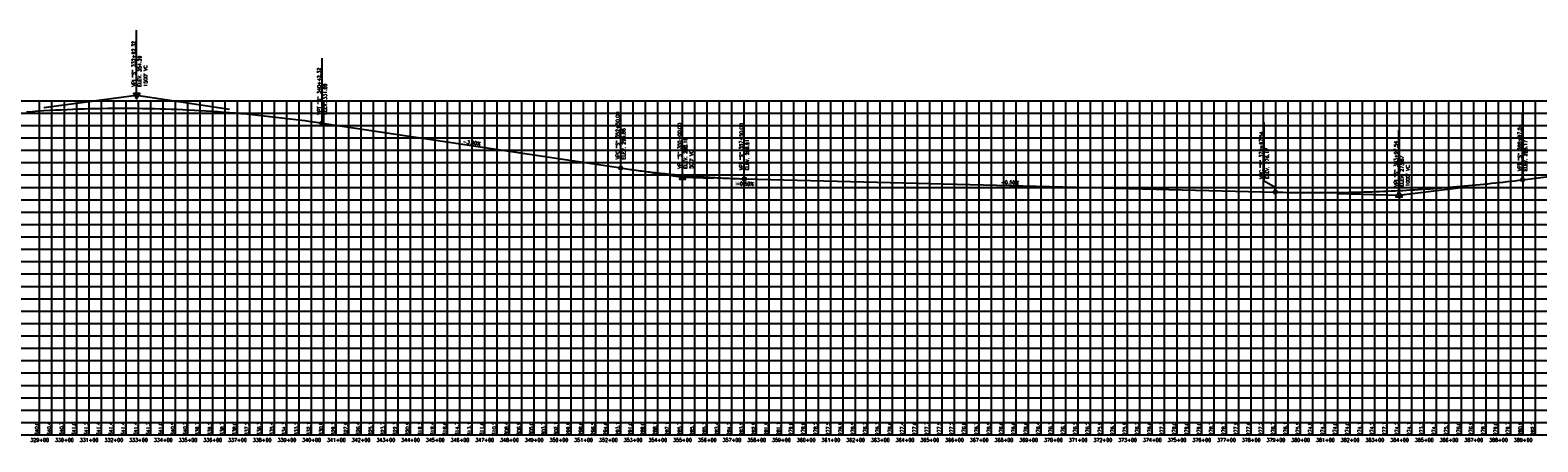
# Model space of a CAD drawing. Extents: x 114466 to 237039, y 16086 to 93345.
# Tile 34 of 81: x 170239 to 176336, y 34611 to 36275. Entities that reach past the tile are written whole.
import ezdxf
from ezdxf.enums import TextEntityAlignment as Align

# ---------------------------------------------------------------- set-up
doc = ezdxf.new("R2010")
doc.units = 0
doc.header["$LTSCALE"] = 50
doc.header["$MEASUREMENT"] = 0
doc.layers.get('0').update_dxf_attribs({"color": 1})
for name, color, linetype in [('STERL-03-PBASE', 101, 'Continuous'), ('STERL-03-PEGCT', 101, 'Continuous'), ('STERL-03-PFGC', 4, 'Continuous'), ('STERL-03-PFGCT', 3, 'Continuous'), ('Sterl-03-PFGCT-B', 3, 'Continuous'), ('STERL-03-PGRID', 251, 'Continuous'), ('STERL-03-PVGRID', 251, 'Continuous')]:
    doc.layers.add(name, color=color, linetype=linetype)
doc.styles.add('L140', font='ROMANSM.shx', dxfattribs={"height": 14})

# ---------------------------------------------------------------- blocks, each defined once
blk = doc.blocks.new('CRV_CIR')
at = {"color": 155, "const_width": 0.063, "flags": 128}
blk.add_lwpolyline([(-0.0315, 0, 1), (0.0315, 0, 1)], format="xyb", close=True, dxfattribs=at)
for radius in [0.07, 0.0187]:
    blk.add_circle((0, 0), radius)
blk = doc.blocks.new('crv_tri')
for points in [[(0.125, -0.072), (0, 0.144), (-0.125, -0.072)], [(-0.125, -0.072), (0.125, -0.072), (0, 0.144)]]:
    blk.add_hatch(color=155).paths.add_polyline_path(points)
for p, q in [((0, 0.144), (-0.125, -0.072)), ((0.125, -0.072), (0, 0.144)), ((-0.125, -0.072), (0.125, -0.072))]:
    blk.add_line(p, q)
at = {"flags": 128}
for points in [[(0, 0.144), (-0.125, -0.072), (0.125, -0.072)], [(-0.125, -0.072), (0.125, -0.072), (0, 0.144)]]:
    blk.add_lwpolyline(points, close=True, dxfattribs=at)
blk.add_circle((0, 0), 0.025)
blk.add_circle((0, 0), 0.025)
blk.add_circle((0, 0), 0.025)

msp = doc.modelspace()

# ---------------------------------------------------------------- linework, layer by layer
at = {"layer": 'STERL-03-PBASE'}
for p, q in [((137616.08245, 34689.54831), (195729.02224, 34689.54831)), ((137616.08245, 34639.54831), (195729.02224, 34639.54831)), ((170276.81245, 34639.54831), (170276.81245, 34689.54831)), ((170326.81245, 34639.54831), (170326.81245, 34689.54831)), ((170376.81245, 34639.54831), (170376.81245, 34689.54831)), ((170426.81245, 34639.54831), (170426.81245, 34689.54831)), ((170476.81245, 34639.54831), (170476.81245, 34689.54831)), ((170526.81245, 34639.54831), (170526.81245, 34689.54831)), ((170576.81245, 34639.54831), (170576.81245, 34689.54831)), ((170626.81245, 34639.54831), (170626.81245, 34689.54831)), ((170676.81245, 34639.54831), (170676.81245, 34689.54831)), ((170726.81245, 34639.54831), (170726.81245, 34689.54831)), ((170776.81245, 34639.54831), (170776.81245, 34689.54831)), ((170826.81245, 34639.54831), (170826.81245, 34689.54831)), ((170876.81245, 34639.54831), (170876.81245, 34689.54831)), ((170926.81245, 34639.54831), (170926.81245, 34689.54831)), ((170976.81245, 34639.54831), (170976.81245, 34689.54831)), ((171026.81245, 34639.54831), (171026.81245, 34689.54831)), ((171076.81245, 34639.54831), (171076.81245, 34689.54831)), ((171126.81245, 34639.54831), (171126.81245, 34689.54831)), ((171176.81245, 34639.54831), (171176.81245, 34689.54831)), ((171226.81245, 34639.54831), (171226.81245, 34689.54831)), ((171276.81245, 34639.54831), (171276.81245, 34689.54831)), ((171326.81245, 34639.54831), (171326.81245, 34689.54831)), ((171376.81245, 34639.54831), (171376.81245, 34689.54831)), ((171426.81245, 34639.54831), (171426.81245, 34689.54831)), ((171476.81245, 34639.54831), (171476.81245, 34689.54831)), ((171526.81245, 34639.54831), (171526.81245, 34689.54831)), ((171576.81245, 34639.54831), (171576.81245, 34689.54831)), ((171626.81245, 34639.54831), (171626.81245, 34689.54831)), ((171676.81245, 34639.54831), (171676.81245, 34689.54831)), ((171726.81245, 34639.54831), (171726.81245, 34689.54831)), ((171776.81245, 34639.54831), (171776.81245, 34689.54831)), ((171826.81245, 34639.54831), (171826.81245, 34689.54831)), ((171876.81245, 34639.54831), (171876.81245, 34689.54831)), ((171926.81245, 34639.54831), (171926.81245, 34689.54831)), ((171976.81245, 34639.54831), (171976.81245, 34689.54831)), ((172026.81245, 34639.54831), (172026.81245, 34689.54831)), ((172076.81245, 34639.54831), (172076.81245, 34689.54831)), ((172126.81245, 34639.54831), (172126.81245, 34689.54831)), ((172176.81245, 34639.54831), (172176.81245, 34689.54831)), ((172226.81245, 34639.54831), (172226.81245, 34689.54831)), ((172276.81245, 34639.54831), (172276.81245, 34689.54831)), ((172326.81245, 34639.54831), (172326.81245, 34689.54831)), ((172376.81245, 34639.54831), (172376.81245, 34689.54831)), ((172426.81245, 34639.54831), (172426.81245, 34689.54831)), ((172476.81245, 34639.54831), (172476.81245, 34689.54831)), ((172526.81245, 34639.54831), (172526.81245, 34689.54831)), ((172576.81245, 34639.54831), (172576.81245, 34689.54831)), ((172626.81245, 34639.54831), (172626.81245, 34689.54831)), ((172676.81245, 34639.54831), (172676.81245, 34689.54831)), ((172726.81245, 34639.54831), (172726.81245, 34689.54831)), ((172776.81245, 34639.54831), (172776.81245, 34689.54831)), ((172826.81245, 34639.54831), (172826.81245, 34689.54831)), ((172876.81245, 34639.54831), (172876.81245, 34689.54831)), ((172926.81245, 34639.54831), (172926.81245, 34689.54831)), ((172976.81245, 34639.54831), (172976.81245, 34689.54831)), ((173026.81245, 34639.54831), (173026.81245, 34689.54831)), ((173076.81245, 34639.54831), (173076.81245, 34689.54831)), ((173126.81245, 34639.54831), (173126.81245, 34689.54831)), ((173176.81245, 34639.54831), (173176.81245, 34689.54831)), ((173226.81245, 34639.54831), (173226.81245, 34689.54831)), ((173276.81245, 34639.54831), (173276.81245, 34689.54831)), ((173326.81245, 34639.54831), (173326.81245, 34689.54831)), ((173376.81245, 34639.54831), (173376.81245, 34689.54831)), ((173426.81245, 34639.54831), (173426.81245, 34689.54831)), ((173476.81245, 34639.54831), (173476.81245, 34689.54831)), ((173526.81245, 34639.54831), (173526.81245, 34689.54831)), ((173576.81245, 34639.54831), (173576.81245, 34689.54831)), ((173626.81245, 34639.54831), (173626.81245, 34689.54831)), ((173676.81245, 34639.54831), (173676.81245, 34689.54831)), ((173726.81245, 34639.54831), (173726.81245, 34689.54831)), ((173776.81245, 34639.54831), (173776.81245, 34689.54831)), ((173826.81245, 34639.54831), (173826.81245, 34689.54831)), ((173876.81245, 34639.54831), (173876.81245, 34689.54831)), ((173926.81245, 34639.54831), (173926.81245, 34689.54831)), ((173976.81245, 34639.54831), (173976.81245, 34689.54831)), ((174026.81245, 34639.54831), (174026.81245, 34689.54831)), ((174076.81245, 34639.54831), (174076.81245, 34689.54831)), ((174126.81245, 34639.54831), (174126.81245, 34689.54831)), ((174176.81245, 34639.54831), (174176.81245, 34689.54831)), ((174226.81245, 34639.54831), (174226.81245, 34689.54831)), ((174276.81245, 34639.54831), (174276.81245, 34689.54831)), ((174326.81245, 34639.54831), (174326.81245, 34689.54831)), ((174376.81245, 34639.54831), (174376.81245, 34689.54831)), ((174426.81245, 34639.54831), (174426.81245, 34689.54831)), ((174476.81245, 34639.54831), (174476.81245, 34689.54831)), ((174526.81245, 34639.54831), (174526.81245, 34689.54831)), ((174576.81245, 34639.54831), (174576.81245, 34689.54831)), ((174626.81245, 34639.54831), (174626.81245, 34689.54831)), ((174676.81245, 34639.54831), (174676.81245, 34689.54831)), ((174726.81245, 34639.54831), (174726.81245, 34689.54831)), ((174776.81245, 34639.54831), (174776.81245, 34689.54831)), ((174826.81245, 34639.54831), (174826.81245, 34689.54831)), ((174876.81245, 34639.54831), (174876.81245, 34689.54831)), ((174926.81245, 34639.54831), (174926.81245, 34689.54831)), ((174976.81245, 34639.54831), (174976.81245, 34689.54831)), ((175026.81245, 34639.54831), (175026.81245, 34689.54831)), ((175076.81245, 34639.54831), (175076.81245, 34689.54831)), ((175126.81245, 34639.54831), (175126.81245, 34689.54831)), ((175176.81245, 34639.54831), (175176.81245, 34689.54831)), ((175226.81245, 34639.54831), (175226.81245, 34689.54831)), ((175276.81245, 34639.54831), (175276.81245, 34689.54831)), ((175326.81245, 34639.54831), (175326.81245, 34689.54831)), ((175376.81245, 34639.54831), (175376.81245, 34689.54831)), ((175426.81245, 34639.54831), (175426.81245, 34689.54831)), ((175476.81245, 34639.54831), (175476.81245, 34689.54831)), ((175526.81245, 34639.54831), (175526.81245, 34689.54831)), ((175576.81245, 34639.54831), (175576.81245, 34689.54831)), ((175626.81245, 34639.54831), (175626.81245, 34689.54831)), ((175676.81245, 34639.54831), (175676.81245, 34689.54831)), ((175726.81245, 34639.54831), (175726.81245, 34689.54831)), ((175776.81245, 34639.54831), (175776.81245, 34689.54831)), ((175826.81245, 34639.54831), (175826.81245, 34689.54831)), ((175876.81245, 34639.54831), (175876.81245, 34689.54831)), ((175926.81245, 34639.54831), (175926.81245, 34689.54831)), ((175976.81245, 34639.54831), (175976.81245, 34689.54831)), ((176026.81245, 34639.54831), (176026.81245, 34689.54831)), ((176076.81245, 34639.54831), (176076.81245, 34689.54831)), ((176126.81245, 34639.54831), (176126.81245, 34689.54831)), ((176176.81245, 34639.54831), (176176.81245, 34689.54831)), ((176226.81245, 34639.54831), (176226.81245, 34689.54831)), ((176276.81245, 34639.54831), (176276.81245, 34689.54831)), ((176326.81245, 34639.54831), (176326.81245, 34689.54831))]:
    msp.add_line(p, q, dxfattribs=at)
at = {"layer": 'STERL-03-PFGC'}
for p, q in [((171419.13331, 35898.98139), (172626.81245, 35717.82952)), ((176274.35384, 35670.39098), (177159.37059, 35781.01807)), ((173126.81245, 35674.07952), (175274.35384, 35620.39098))]:
    msp.add_line(p, q, dxfattribs=at)
for points in [[(170223.82081, 35944.92621), (170247.25831, 35946.58881), (170270.69581, 35948.14887), (170294.13331, 35949.60639), (170317.57081, 35950.96137), (170341.00831, 35952.21381), (170364.44581, 35953.36371), (170387.88331, 35954.41107), (170411.32081, 35955.3559), (170434.75831, 35956.19818), (170458.19581, 35956.93793), (170481.63331, 35957.57514), (170505.07081, 35958.1098), (170528.50831, 35958.54193), (170551.94581, 35958.87152), (170575.38331, 35959.09857), (170598.82081, 35959.22309), (170622.25831, 35959.24506), (170645.69581, 35959.16449), (170669.13331, 35958.98139), (170692.57081, 35958.69574), (170716.00831, 35958.30756), (170739.44581, 35957.81684), (170762.88331, 35957.22357), (170786.32081, 35956.52777), (170809.75831, 35955.72943), (170833.19581, 35954.82855), (170856.63331, 35953.82514), (170880.07081, 35952.71918), (170903.50831, 35951.51068), (170926.94581, 35950.19965), (170950.38331, 35948.78607), (170973.82081, 35947.26996), (170997.25831, 35945.65131), (171020.69581, 35943.93012), (171044.13331, 35942.10639), (171067.57081, 35940.18012), (171091.00831, 35938.15131), (171114.44581, 35936.01996), (171137.88331, 35933.78607), (171161.32081, 35931.44965), (171184.75831, 35929.01068), (171208.19581, 35926.46918), (171231.63331, 35923.82514), (171255.07081, 35921.07855), (171278.50831, 35918.22943), (171301.94581, 35915.27777), (171325.38331, 35912.22357), (171348.82081, 35909.06684), (171372.25831, 35905.80756), (171395.69581, 35902.44574), (171419.13331, 35898.98139)], [(172626.81245, 35717.82952), (172634.62495, 35716.66527), (172642.43745, 35715.51628), (172650.24995, 35714.38256), (172658.06245, 35713.26409), (172665.87495, 35712.16088), (172673.68745, 35711.07292), (172681.49995, 35710.00023), (172689.31245, 35708.9428), (172697.12495, 35707.90062), (172704.93745, 35706.87371), (172712.74995, 35705.86205), (172720.56245, 35704.86565), (172728.37495, 35703.88451), (172736.18745, 35702.91863), (172743.99995, 35701.968), (172751.81245, 35701.03264), (172759.62495, 35700.11254), (172767.43745, 35699.20769), (172775.24995, 35698.3181), (172783.06245, 35697.44377), (172790.87495, 35696.5847), (172798.68745, 35695.74089), (172806.49995, 35694.91234), (172814.31245, 35694.09905), (172822.12495, 35693.30101), (172829.93745, 35692.51824), (172837.74995, 35691.75072), (172845.56245, 35690.99846), (172853.37495, 35690.26146), (172861.18745, 35689.53972), (172868.99995, 35688.83324), (172876.81245, 35688.14202), (172884.62495, 35687.46605), (172892.43745, 35686.80535), (172900.24995, 35686.1599), (172908.06245, 35685.52971), (172915.87495, 35684.91478), (172923.68745, 35684.31511), (172931.49995, 35683.7307), (172939.31245, 35683.16155), (172947.12495, 35682.60765), (172954.93745, 35682.06902), (172962.74995, 35681.54564), (172970.56245, 35681.03752), (172978.37495, 35680.54466), (172986.18745, 35680.06706), (172993.99995, 35679.60472), (173001.81245, 35679.15764), (173009.62495, 35678.72582), (173017.43745, 35678.30925), (173025.24995, 35677.90795), (173033.06245, 35677.5219), (173040.87495, 35677.15111), (173048.68745, 35676.79558), (173056.49995, 35676.45531), (173064.31245, 35676.1303), (173072.12495, 35675.82054), (173079.93745, 35675.52605), (173087.74995, 35675.24681), (173095.56245, 35674.98284), (173103.37495, 35674.73412), (173111.18745, 35674.50066), (173118.99995, 35674.28246), (173126.81245, 35674.07952)], [(175274.35384, 35620.39098), (175289.97884, 35620.01867), (175305.60384, 35619.68297), (175321.22884, 35619.3839), (175336.85384, 35619.12145), (175352.47884, 35618.89562), (175368.10384, 35618.70641), (175383.72884, 35618.55382), (175399.35384, 35618.43786), (175414.97884, 35618.35851), (175430.60384, 35618.31579), (175446.22884, 35618.30968), (175461.85384, 35618.3402), (175477.47884, 35618.40734), (175493.10384, 35618.5111), (175508.72884, 35618.65148), (175524.35384, 35618.82848), (175539.97884, 35619.0421), (175555.60384, 35619.29235), (175571.22884, 35619.57921), (175586.85384, 35619.9027), (175602.47884, 35620.26281), (175618.10384, 35620.65954), (175633.72884, 35621.09289), (175649.35384, 35621.56286), (175664.97884, 35622.06945), (175680.60384, 35622.61266), (175696.22884, 35623.19249), (175711.85384, 35623.80895), (175727.47884, 35624.46203), (175743.10384, 35625.15172), (175758.72884, 35625.87804), (175774.35384, 35626.64098), (175789.97884, 35627.44054), (175805.60384, 35628.27672), (175821.22884, 35629.14953), (175836.85384, 35630.05895), (175852.47884, 35631.00499), (175868.10384, 35631.98766), (175883.72884, 35633.00695), (175899.35384, 35634.06286), (175914.97884, 35635.15539), (175930.60384, 35636.28454), (175946.22884, 35637.45031), (175961.85384, 35638.6527), (175977.47884, 35639.89171), (175993.10384, 35641.16735), (176008.72884, 35642.4796), (176024.35384, 35643.82848), (176039.97884, 35645.21398), (176055.60384, 35646.6361), (176071.22884, 35648.09484), (176086.85384, 35649.5902), (176102.47884, 35651.12218), (176118.10384, 35652.69079), (176133.72884, 35654.29601), (176149.35384, 35655.93786), (176164.97884, 35657.61632), (176180.60384, 35659.33141), (176196.22884, 35661.08312), (176211.85384, 35662.87145), (176227.47884, 35664.6964), (176243.10384, 35666.55797), (176258.72884, 35668.45617), (176274.35384, 35670.39098)]]:
    msp.add_lwpolyline(points, dxfattribs=at)
at = {"layer": 'STERL-03-PFGCT'}
for p, q in [((170669.13331, 36011.48139), (170669.13331, 36274.64805)), ((171419.13331, 35898.98139), (171419.13331, 36162.14805)), ((172626.81245, 35717.82952), (172626.81245, 35978.45998)), ((172876.81245, 35680.32952), (172876.81245, 35942.91066)), ((173126.81245, 35674.07952), (173126.81245, 35937.8323)), ((176274.35384, 35670.39098), (176274.35384, 35933.55765)), ((175229.88194, 35664.30904), (175229.88194, 35901.82392)), ((175774.35384, 35607.89098), (175774.35384, 35871.05765)), ((175274.35384, 35638.63318), (175229.88194, 35664.30904)), ((175274.35384, 35620.39098), (175274.35384, 35638.63318))]:
    msp.add_line(p, q, dxfattribs=at)
at = {"layer": 'STERL-03-PFGCT', "color": 155}
msp.add_solid([(173089.3367, 35646.7839), (173089.75693, 35663.57865), (173168.7785, 35644.79614), (173169.19873, 35661.59089)], dxfattribs=at)
at = {"layer": 'Sterl-03-PFGCT-B'}
for p, q in [((170294.13331, 35962.73139), (170669.13331, 36011.48139)), ((170669.13331, 36011.48139), (171044.13331, 35955.23139)), ((172751.81245, 35699.07952), (172876.81245, 35680.32952)), ((172876.81245, 35680.32952), (173001.81245, 35677.20452)), ((175524.35384, 35614.14098), (175774.35384, 35607.89098)), ((175774.35384, 35607.89098), (176024.35384, 35639.14098))]:
    msp.add_line(p, q, dxfattribs=at)
at = {"layer": 'STERL-03-PGRID'}
for p, q in [((137616.08245, 35989.54831), (195729.02224, 35989.54831)), ((170276.81245, 34689.54831), (170276.81245, 35989.54831)), ((170326.81245, 34689.54831), (170326.81245, 35989.54831)), ((170376.81245, 34689.54831), (170376.81245, 35989.54831)), ((170426.81245, 34689.54831), (170426.81245, 35989.54831)), ((170476.81245, 34689.54831), (170476.81245, 35989.54831)), ((170526.81245, 34689.54831), (170526.81245, 35989.54831)), ((170576.81245, 34689.54831), (170576.81245, 35989.54831)), ((170626.81245, 34689.54831), (170626.81245, 35989.54831)), ((170676.81245, 34689.54831), (170676.81245, 35989.54831)), ((170726.81245, 34689.54831), (170726.81245, 35989.54831)), ((170776.81245, 34689.54831), (170776.81245, 35989.54831)), ((170826.81245, 34689.54831), (170826.81245, 35989.54831)), ((170876.81245, 34689.54831), (170876.81245, 35989.54831)), ((170926.81245, 34689.54831), (170926.81245, 35989.54831)), ((170976.81245, 34689.54831), (170976.81245, 35989.54831)), ((171026.81245, 34689.54831), (171026.81245, 35989.54831)), ((171076.81245, 34689.54831), (171076.81245, 35989.54831)), ((171126.81245, 34689.54831), (171126.81245, 35989.54831)), ((171176.81245, 34689.54831), (171176.81245, 35989.54831)), ((171226.81245, 34689.54831), (171226.81245, 35989.54831)), ((171276.81245, 34689.54831), (171276.81245, 35989.54831)), ((171326.81245, 34689.54831), (171326.81245, 35989.54831)), ((171376.81245, 34689.54831), (171376.81245, 35989.54831)), ((171426.81245, 34689.54831), (171426.81245, 35989.54831)), ((171476.81245, 34689.54831), (171476.81245, 35989.54831)), ((171526.81245, 34689.54831), (171526.81245, 35989.54831)), ((171576.81245, 34689.54831), (171576.81245, 35989.54831)), ((171626.81245, 34689.54831), (171626.81245, 35989.54831)), ((171676.81245, 34689.54831), (171676.81245, 35989.54831)), ((171726.81245, 34689.54831), (171726.81245, 35989.54831)), ((171776.81245, 34689.54831), (171776.81245, 35989.54831)), ((171826.81245, 34689.54831), (171826.81245, 35989.54831)), ((171876.81245, 34689.54831), (171876.81245, 35989.54831)), ((171926.81245, 34689.54831), (171926.81245, 35989.54831)), ((171976.81245, 34689.54831), (171976.81245, 35989.54831)), ((172026.81245, 34689.54831), (172026.81245, 35989.54831)), ((172076.81245, 34689.54831), (172076.81245, 35989.54831)), ((172126.81245, 34689.54831), (172126.81245, 35989.54831)), ((172176.81245, 34689.54831), (172176.81245, 35989.54831)), ((172226.81245, 34689.54831), (172226.81245, 35989.54831)), ((172276.81245, 34689.54831), (172276.81245, 35989.54831)), ((172326.81245, 34689.54831), (172326.81245, 35989.54831)), ((172376.81245, 34689.54831), (172376.81245, 35989.54831)), ((172426.81245, 34689.54831), (172426.81245, 35989.54831)), ((172476.81245, 34689.54831), (172476.81245, 35989.54831)), ((172526.81245, 34689.54831), (172526.81245, 35989.54831)), ((172576.81245, 34689.54831), (172576.81245, 35989.54831)), ((172626.81245, 34689.54831), (172626.81245, 35989.54831)), ((172676.81245, 34689.54831), (172676.81245, 35989.54831)), ((172726.81245, 34689.54831), (172726.81245, 35989.54831)), ((172776.81245, 34689.54831), (172776.81245, 35989.54831)), ((172826.81245, 34689.54831), (172826.81245, 35989.54831)), ((172876.81245, 34689.54831), (172876.81245, 35989.54831)), ((172926.81245, 34689.54831), (172926.81245, 35989.54831)), ((172976.81245, 34689.54831), (172976.81245, 35989.54831)), ((173026.81245, 34689.54831), (173026.81245, 35989.54831)), ((173076.81245, 34689.54831), (173076.81245, 35989.54831)), ((173126.81245, 34689.54831), (173126.81245, 35989.54831)), ((173176.81245, 34689.54831), (173176.81245, 35989.54831)), ((173226.81245, 34689.54831), (173226.81245, 35989.54831)), ((173276.81245, 34689.54831), (173276.81245, 35989.54831)), ((173326.81245, 34689.54831), (173326.81245, 35989.54831)), ((173376.81245, 34689.54831), (173376.81245, 35989.54831)), ((173426.81245, 34689.54831), (173426.81245, 35989.54831)), ((173476.81245, 34689.54831), (173476.81245, 35989.54831)), ((173526.81245, 34689.54831), (173526.81245, 35989.54831)), ((173576.81245, 34689.54831), (173576.81245, 35989.54831)), ((173626.81245, 34689.54831), (173626.81245, 35989.54831)), ((173676.81245, 34689.54831), (173676.81245, 35989.54831)), ((173726.81245, 34689.54831), (173726.81245, 35989.54831)), ((173776.81245, 34689.54831), (173776.81245, 35989.54831)), ((173826.81245, 34689.54831), (173826.81245, 35989.54831)), ((173876.81245, 34689.54831), (173876.81245, 35989.54831)), ((173926.81245, 34689.54831), (173926.81245, 35989.54831)), ((173976.81245, 34689.54831), (173976.81245, 35989.54831)), ((174026.81245, 34689.54831), (174026.81245, 35989.54831)), ((174076.81245, 34689.54831), (174076.81245, 35989.54831)), ((174126.81245, 34689.54831), (174126.81245, 35989.54831)), ((174176.81245, 34689.54831), (174176.81245, 35989.54831)), ((174226.81245, 34689.54831), (174226.81245, 35989.54831)), ((174276.81245, 34689.54831), (174276.81245, 35989.54831)), ((174326.81245, 34689.54831), (174326.81245, 35989.54831)), ((174376.81245, 34689.54831), (174376.81245, 35989.54831)), ((174426.81245, 34689.54831), (174426.81245, 35989.54831)), ((174476.81245, 34689.54831), (174476.81245, 35989.54831)), ((174526.81245, 34689.54831), (174526.81245, 35989.54831)), ((174576.81245, 34689.54831), (174576.81245, 35989.54831)), ((174626.81245, 34689.54831), (174626.81245, 35989.54831)), ((174676.81245, 34689.54831), (174676.81245, 35989.54831)), ((174726.81245, 34689.54831), (174726.81245, 35989.54831)), ((174776.81245, 34689.54831), (174776.81245, 35989.54831)), ((174826.81245, 34689.54831), (174826.81245, 35989.54831)), ((174876.81245, 34689.54831), (174876.81245, 35989.54831)), ((174926.81245, 34689.54831), (174926.81245, 35989.54831)), ((174976.81245, 34689.54831), (174976.81245, 35989.54831)), ((175026.81245, 34689.54831), (175026.81245, 35989.54831)), ((175076.81245, 34689.54831), (175076.81245, 35989.54831)), ((175126.81245, 34689.54831), (175126.81245, 35989.54831)), ((175176.81245, 34689.54831), (175176.81245, 35989.54831)), ((175226.81245, 34689.54831), (175226.81245, 35989.54831)), ((175276.81245, 34689.54831), (175276.81245, 35989.54831)), ((175326.81245, 34689.54831), (175326.81245, 35989.54831)), ((175376.81245, 34689.54831), (175376.81245, 35989.54831)), ((175426.81245, 34689.54831), (175426.81245, 35989.54831)), ((175476.81245, 34689.54831), (175476.81245, 35989.54831)), ((175526.81245, 34689.54831), (175526.81245, 35989.54831)), ((175576.81245, 34689.54831), (175576.81245, 35989.54831)), ((175626.81245, 34689.54831), (175626.81245, 35989.54831)), ((175676.81245, 34689.54831), (175676.81245, 35989.54831)), ((175726.81245, 34689.54831), (175726.81245, 35989.54831)), ((175776.81245, 34689.54831), (175776.81245, 35989.54831)), ((175826.81245, 34689.54831), (175826.81245, 35989.54831)), ((175876.81245, 34689.54831), (175876.81245, 35989.54831)), ((175926.81245, 34689.54831), (175926.81245, 35989.54831)), ((175976.81245, 34689.54831), (175976.81245, 35989.54831)), ((176026.81245, 34689.54831), (176026.81245, 35989.54831)), ((176076.81245, 34689.54831), (176076.81245, 35989.54831)), ((176126.81245, 34689.54831), (176126.81245, 35989.54831)), ((176176.81245, 34689.54831), (176176.81245, 35989.54831)), ((176226.81245, 34689.54831), (176226.81245, 35989.54831)), ((176276.81245, 34689.54831), (176276.81245, 35989.54831)), ((176326.81245, 34689.54831), (176326.81245, 35989.54831)), ((137616.08245, 35939.54831), (195729.02224, 35939.54831)), ((137616.08245, 35889.54831), (195729.02224, 35889.54831)), ((137616.08245, 35839.54831), (195729.02224, 35839.54831)), ((137616.08245, 35789.54831), (195729.02224, 35789.54831)), ((137616.08245, 35739.54831), (195729.02224, 35739.54831)), ((137616.08245, 35689.54831), (195729.02224, 35689.54831)), ((137616.08245, 35639.54831), (195729.02224, 35639.54831)), ((137616.08245, 35589.54831), (195729.02224, 35589.54831)), ((137616.08245, 35539.54831), (195729.02224, 35539.54831)), ((137616.08245, 35489.54831), (195729.02224, 35489.54831)), ((137616.08245, 35439.54831), (195729.02224, 35439.54831)), ((137616.08245, 35389.54831), (195729.02224, 35389.54831)), ((137616.08245, 35339.54831), (195729.02224, 35339.54831)), ((137616.08245, 35289.54831), (195729.02224, 35289.54831)), ((137616.08245, 35239.54831), (195729.02224, 35239.54831)), ((137616.08245, 35189.54831), (195729.02224, 35189.54831)), ((137616.08245, 35139.54831), (195729.02224, 35139.54831)), ((137616.08245, 35089.54831), (195729.02224, 35089.54831)), ((137616.08245, 35039.54831), (195729.02224, 35039.54831)), ((137616.08245, 34989.54831), (195729.02224, 34989.54831)), ((137616.08245, 34939.54831), (195729.02224, 34939.54831)), ((137616.08245, 34889.54831), (195729.02224, 34889.54831)), ((137616.08245, 34839.54831), (195729.02224, 34839.54831)), ((137616.08245, 34789.54831), (195729.02224, 34789.54831)), ((137616.08245, 34739.54831), (195729.02224, 34739.54831))]:
    msp.add_line(p, q, dxfattribs=at)
at = {"layer": 'STERL-03-PVGRID'}
for p, q in [((170276.81245, 34689.54831), (170276.81245, 35939.32728)), ((170326.81245, 34689.54831), (170326.81245, 35941.38458)), ((170376.81245, 34689.54831), (170376.81245, 35943.19162)), ((170426.81245, 34689.54831), (170426.81245, 35944.49462)), ((170476.81245, 34689.54831), (170476.81245, 35945.68897)), ((170526.81245, 34689.54831), (170526.81245, 35946.49012)), ((170576.81245, 34689.54831), (170576.81245, 35946.66465)), ((170626.81245, 34689.54831), (170626.81245, 35946.78552)), ((170676.81245, 34689.54831), (170676.81245, 35946.36068)), ((170726.81245, 34689.54831), (170726.81245, 35945.72357)), ((170776.81245, 34689.54831), (170776.81245, 35944.73468)), ((170826.81245, 34689.54831), (170826.81245, 35942.14973)), ((170876.81245, 34689.54831), (170876.81245, 35940.37683)), ((170926.81245, 34689.54831), (170926.81245, 35937.90926)), ((170976.81245, 34689.54831), (170976.81245, 35935.52601)), ((171026.81245, 34689.54831), (171026.81245, 35933.12171)), ((171076.81245, 34689.54831), (171076.81245, 35929.67202)), ((171126.81245, 34689.54831), (171126.81245, 35925.46179)), ((171176.81245, 34689.54831), (171176.81245, 35920.82246)), ((171226.81245, 34689.54831), (171226.81245, 35916.48523)), ((171276.81245, 34689.54831), (171276.81245, 35910.91471)), ((171326.81245, 34689.54831), (171326.81245, 35905.37141)), ((171376.81245, 34689.54831), (171376.81245, 35900.21319)), ((171426.81245, 34689.54831), (171426.81245, 35894.05698)), ((171476.81245, 34689.54831), (171476.81245, 35886.25579)), ((171526.81245, 34689.54831), (171526.81245, 35879.03204)), ((171576.81245, 34689.54831), (171576.81245, 35871.79736)), ((171626.81245, 34689.54831), (171626.81245, 35864.86349)), ((171676.81245, 34689.54831), (171676.81245, 35857.85319)), ((171726.81245, 34689.54831), (171726.81245, 35850.97239)), ((171776.81245, 34689.54831), (171776.81245, 35843.93145)), ((171826.81245, 34689.54831), (171826.81245, 35836.15454)), ((171876.81245, 34689.54831), (171876.81245, 35831.60998)), ((171926.81245, 34689.54831), (171926.81245, 35822.33638)), ((171976.81245, 34689.54831), (171976.81245, 35812.97905)), ((172026.81245, 34689.54831), (172026.81245, 35805.0378)), ((172076.81245, 34689.54831), (172076.81245, 35797.77262)), ((172126.81245, 34689.54831), (172126.81245, 35790.65278)), ((172176.81245, 34689.54831), (172176.81245, 35781.33411)), ((172226.81245, 34689.54831), (172226.81245, 35774.11934)), ((172276.81245, 34689.54831), (172276.81245, 35764.60917)), ((172326.81245, 34689.54831), (172326.81245, 35758.04728)), ((172376.81245, 34689.54831), (172376.81245, 35749.90364)), ((172426.81245, 34689.54831), (172426.81245, 35739.05351)), ((172476.81245, 34689.54831), (172476.81245, 35732.46544)), ((172526.81245, 34689.54831), (172526.81245, 35721.84184)), ((172576.81245, 34689.54831), (172576.81245, 35712.50869)), ((172626.81245, 34689.54831), (172626.81245, 35704.82941)), ((172676.81245, 34689.54831), (172676.81245, 35694.61882)), ((172726.81245, 34689.54831), (172726.81245, 35684.68886)), ((172776.81245, 34689.54831), (172776.81245, 35680.24709)), ((172826.81245, 34689.54831), (172826.81245, 35674.99478)), ((172876.81245, 34689.54831), (172876.81245, 35668.26782)), ((172926.81245, 34689.54831), (172926.81245, 35664.91803)), ((172976.81245, 34689.54831), (172976.81245, 35665.993)), ((173026.81245, 34689.54831), (173026.81245, 35656.6081)), ((173076.81245, 34689.54831), (173076.81245, 35660.42306)), ((173126.81245, 34689.54831), (173126.81245, 35657.2598)), ((173176.81245, 34689.54831), (173176.81245, 35654.00683)), ((173226.81245, 34689.54831), (173226.81245, 35649.22135)), ((173276.81245, 34689.54831), (173276.81245, 35645.22325)), ((173326.81245, 34689.54831), (173326.81245, 35638.71753)), ((173376.81245, 34689.54831), (173376.81245, 35633.64832)), ((173426.81245, 34689.54831), (173426.81245, 35630.78021)), ((173476.81245, 34689.54831), (173476.81245, 35626.89777)), ((173526.81245, 34689.54831), (173526.81245, 35623.8572)), ((173576.81245, 34689.54831), (173576.81245, 35622.11555)), ((173626.81245, 34689.54831), (173626.81245, 35620.49511)), ((173676.81245, 34689.54831), (173676.81245, 35621.26654)), ((173726.81245, 34689.54831), (173726.81245, 35622.47799)), ((173776.81245, 34689.54831), (173776.81245, 35626.46951)), ((173826.81245, 34689.54831), (173826.81245, 35627.63782)), ((173876.81245, 34689.54831), (173876.81245, 35627.82361)), ((173926.81245, 34689.54831), (173926.81245, 35626.99821)), ((173976.81245, 34689.54831), (173976.81245, 35625.42499)), ((174026.81245, 34689.54831), (174026.81245, 35623.73643)), ((174076.81245, 34689.54831), (174076.81245, 35623.26263)), ((174126.81245, 34689.54831), (174126.81245, 35621.96862)), ((174176.81245, 34689.54831), (174176.81245, 35622.53834)), ((174226.81245, 34689.54831), (174226.81245, 35622.60795)), ((174276.81245, 34689.54831), (174276.81245, 35622.50085)), ((174326.81245, 34689.54831), (174326.81245, 35621.79032)), ((174376.81245, 34689.54831), (174376.81245, 35621.02354)), ((174426.81245, 34689.54831), (174426.81245, 35620.21846)), ((174476.81245, 34689.54831), (174476.81245, 35620.44971)), ((174526.81245, 34689.54831), (174526.81245, 35620.38635)), ((174576.81245, 34689.54831), (174576.81245, 35619.0086)), ((174626.81245, 34689.54831), (174626.81245, 35619.85582)), ((174676.81245, 34689.54831), (174676.81245, 35618.84323)), ((174726.81245, 34689.54831), (174726.81245, 35620.77931)), ((174776.81245, 34689.54831), (174776.81245, 35622.33552)), ((174826.81245, 34689.54831), (174826.81245, 35625.98377)), ((174876.81245, 34689.54831), (174876.81245, 35629.38228)), ((174926.81245, 34689.54831), (174926.81245, 35634.74068)), ((174976.81245, 34689.54831), (174976.81245, 35634.45229)), ((175026.81245, 34689.54831), (175026.81245, 35632.8915)), ((175076.81245, 34689.54831), (175076.81245, 35631.19821)), ((175126.81245, 34689.54831), (175126.81245, 35629.10024)), ((175176.81245, 34689.54831), (175176.81245, 35627.34129)), ((175226.81245, 34689.54831), (175226.81245, 35625.37395)), ((175276.81245, 34689.54831), (175276.81245, 35623.10452)), ((175326.81245, 34689.54831), (175326.81245, 35620.13856)), ((175376.81245, 34689.54831), (175376.81245, 35616.86398)), ((175426.81245, 34689.54831), (175426.81245, 35613.81813)), ((175476.81245, 34689.54831), (175476.81245, 35610.91178)), ((175626.81245, 34689.54831), (175626.81245, 35610.22948)), ((175676.81245, 34689.54831), (175676.81245, 35610.76804)), ((175726.81245, 34689.54831), (175726.81245, 35625.2616)), ((175776.81245, 34689.54831), (175776.81245, 35610.69001)), ((175826.81245, 34689.54831), (175826.81245, 35610.19555)), ((175926.81245, 34689.54831), (175926.81245, 35610.84459)), ((175976.81245, 34689.54831), (175976.81245, 35615.02808)), ((176026.81245, 34689.54831), (176026.81245, 35619.61566)), ((176076.81245, 34689.54831), (176076.81245, 35624.18214)), ((176126.81245, 34689.54831), (176126.81245, 35630.80938)), ((176176.81245, 34689.54831), (176176.81245, 35634.3515)), ((176226.81245, 34689.54831), (176226.81245, 35638.10999)), ((176276.81245, 34689.54831), (176276.81245, 35644.22071)), ((176326.81245, 34689.54831), (176326.81245, 35650.75885)), ((175526.81245, 34689.54831), (175526.81245, 35609.3579)), ((175576.81245, 34689.54831), (175576.81245, 35609.37292)), ((175876.81245, 34689.54831), (175876.81245, 35605.94262))]:
    msp.add_line(p, q, dxfattribs=at)

# ---------------------------------------------------------------- block references
at = {"layer": 'Sterl-03-PFGCT-B', "xscale": 100, "yscale": 100, "zscale": 100, "rotation": 180}
msp.add_blockref('crv_tri', (170669.13331, 36011.48139), dxfattribs=at)
at = {"layer": 'Sterl-03-PFGCT-B', "xscale": 100, "yscale": 100, "zscale": 100}
for name, p in [('CRV_CIR', (171419.13331, 35898.98139)), ('CRV_CIR', (172626.81245, 35717.82952)), ('crv_tri', (172876.81245, 35680.32952)), ('CRV_CIR', (173126.81245, 35674.07952)), ('CRV_CIR', (176274.35384, 35670.39098)), ('CRV_CIR', (175274.35384, 35620.39098)), ('crv_tri', (175774.35384, 35607.89098))]:
    msp.add_blockref(name, p, dxfattribs=at)

# ---------------------------------------------------------------- texts
at = {"layer": 'STERL-03-PEGCT', "style": 'L140'}
for s, p in [('340.0', (170276.81245, 34664.54831)), ('340.4', (170326.81245, 34664.54831)), ('340.7', (170376.81245, 34664.54831)), ('341.0', (170426.81245, 34664.54831)), ('341.2', (170476.81245, 34664.54831)), ('341.4', (170526.81245, 34664.54831)), ('341.4', (170576.81245, 34664.54831)), ('341.4', (170626.81245, 34664.54831)), ('341.4', (170676.81245, 34664.54831)), ('341.2', (170726.81245, 34664.54831)), ('341.0', (170776.81245, 34664.54831)), ('340.5', (170826.81245, 34664.54831)), ('340.2', (170876.81245, 34664.54831)), ('339.7', (170926.81245, 34664.54831)), ('339.2', (170976.81245, 34664.54831)), ('338.7', (171026.81245, 34664.54831)), ('338.0', (171076.81245, 34664.54831)), ('337.2', (171126.81245, 34664.54831)), ('336.3', (171176.81245, 34664.54831)), ('335.4', (171226.81245, 34664.54831)), ('334.3', (171276.81245, 34664.54831)), ('333.2', (171326.81245, 34664.54831)), ('332.1', (171376.81245, 34664.54831)), ('330.9', (171426.81245, 34664.54831)), ('329.3', (171476.81245, 34664.54831)), ('327.9', (171526.81245, 34664.54831)), ('326.4', (171576.81245, 34664.54831)), ('325.1', (171626.81245, 34664.54831)), ('323.7', (171676.81245, 34664.54831)), ('322.3', (171726.81245, 34664.54831)), ('320.9', (171776.81245, 34664.54831)), ('319.3', (171826.81245, 34664.54831)), ('318.4', (171876.81245, 34664.54831)), ('316.6', (171926.81245, 34664.54831)), ('314.7', (171976.81245, 34664.54831)), ('313.1', (172026.81245, 34664.54831)), ('311.6', (172076.81245, 34664.54831)), ('310.2', (172126.81245, 34664.54831)), ('308.4', (172176.81245, 34664.54831)), ('306.9', (172226.81245, 34664.54831)), ('305.0', (172276.81245, 34664.54831)), ('303.7', (172326.81245, 34664.54831)), ('302.1', (172376.81245, 34664.54831)), ('299.9', (172426.81245, 34664.54831)), ('298.6', (172476.81245, 34664.54831)), ('296.5', (172526.81245, 34664.54831)), ('294.6', (172576.81245, 34664.54831)), ('293.1', (172626.81245, 34664.54831)), ('291.0', (172676.81245, 34664.54831)), ('289.0', (172726.81245, 34664.54831)), ('288.1', (172776.81245, 34664.54831)), ('287.1', (172826.81245, 34664.54831)), ('285.7', (172876.81245, 34664.54831)), ('285.1', (172926.81245, 34664.54831)), ('285.3', (172976.81245, 34664.54831)), ('283.4', (173026.81245, 34664.54831)), ('284.2', (173076.81245, 34664.54831)), ('283.5', (173126.81245, 34664.54831)), ('282.9', (173176.81245, 34664.54831)), ('281.9', (173226.81245, 34664.54831)), ('281.1', (173276.81245, 34664.54831)), ('279.8', (173326.81245, 34664.54831)), ('278.8', (173376.81245, 34664.54831)), ('278.2', (173426.81245, 34664.54831)), ('277.5', (173476.81245, 34664.54831)), ('276.9', (173526.81245, 34664.54831)), ('276.5', (173576.81245, 34664.54831)), ('276.2', (173626.81245, 34664.54831)), ('276.3', (173676.81245, 34664.54831)), ('276.6', (173726.81245, 34664.54831)), ('277.4', (173776.81245, 34664.54831)), ('277.6', (173826.81245, 34664.54831)), ('277.7', (173876.81245, 34664.54831)), ('277.5', (173926.81245, 34664.54831)), ('277.2', (173976.81245, 34664.54831)), ('276.8', (174026.81245, 34664.54831)), ('276.7', (174076.81245, 34664.54831)), ('276.5', (174126.81245, 34664.54831)), ('276.6', (174176.81245, 34664.54831)), ('276.6', (174226.81245, 34664.54831)), ('276.6', (174276.81245, 34664.54831)), ('276.4', (174326.81245, 34664.54831)), ('276.3', (174376.81245, 34664.54831)), ('276.1', (174426.81245, 34664.54831)), ('276.2', (174476.81245, 34664.54831)), ('276.2', (174526.81245, 34664.54831)), ('275.9', (174576.81245, 34664.54831)), ('276.1', (174626.81245, 34664.54831)), ('275.9', (174676.81245, 34664.54831)), ('276.2', (174726.81245, 34664.54831)), ('276.6', (174776.81245, 34664.54831)), ('277.3', (174826.81245, 34664.54831)), ('278.0', (174876.81245, 34664.54831)), ('279.0', (174926.81245, 34664.54831)), ('279.0', (174976.81245, 34664.54831)), ('278.7', (175026.81245, 34664.54831)), ('278.3', (175076.81245, 34664.54831)), ('277.9', (175126.81245, 34664.54831)), ('277.6', (175176.81245, 34664.54831)), ('277.2', (175226.81245, 34664.54831)), ('276.7', (175276.81245, 34664.54831)), ('276.1', (175326.81245, 34664.54831)), ('275.5', (175376.81245, 34664.54831)), ('274.9', (175426.81245, 34664.54831)), ('274.3', (175476.81245, 34664.54831)), ('274.0', (175526.81245, 34664.54831)), ('274.0', (175576.81245, 34664.54831)), ('274.1', (175626.81245, 34664.54831)), ('274.2', (175676.81245, 34664.54831)), ('277.1', (175726.81245, 34664.54831)), ('274.2', (175776.81245, 34664.54831)), ('274.1', (175826.81245, 34664.54831)), ('273.3', (175876.81245, 34664.54831)), ('274.3', (175926.81245, 34664.54831)), ('275.1', (175976.81245, 34664.54831)), ('276.0', (176026.81245, 34664.54831)), ('276.9', (176076.81245, 34664.54831)), ('278.3', (176126.81245, 34664.54831)), ('279.0', (176176.81245, 34664.54831)), ('279.7', (176226.81245, 34664.54831)), ('280.9', (176276.81245, 34664.54831)), ('282.2', (176326.81245, 34664.54831))]:
    msp.add_text(s, height=14, rotation=90, dxfattribs=at).set_placement(p, align=Align.BOTTOM_CENTER)
for s, p in [('329+00', (170276.81245, 34618.54831)), ('330+00', (170376.81245, 34618.54831)), ('331+00', (170476.81245, 34618.54831)), ('332+00', (170576.81245, 34618.54831)), ('333+00', (170676.81245, 34618.54831)), ('334+00', (170776.81245, 34618.54831)), ('335+00', (170876.81245, 34618.54831)), ('336+00', (170976.81245, 34618.54831)), ('337+00', (171076.81245, 34618.54831)), ('338+00', (171176.81245, 34618.54831)), ('339+00', (171276.81245, 34618.54831)), ('340+00', (171376.81245, 34618.54831)), ('341+00', (171476.81245, 34618.54831)), ('342+00', (171576.81245, 34618.54831)), ('343+00', (171676.81245, 34618.54831)), ('344+00', (171776.81245, 34618.54831)), ('345+00', (171876.81245, 34618.54831)), ('346+00', (171976.81245, 34618.54831)), ('347+00', (172076.81245, 34618.54831)), ('348+00', (172176.81245, 34618.54831)), ('349+00', (172276.81245, 34618.54831)), ('350+00', (172376.81245, 34618.54831)), ('351+00', (172476.81245, 34618.54831)), ('352+00', (172576.81245, 34618.54831)), ('353+00', (172676.81245, 34618.54831)), ('354+00', (172776.81245, 34618.54831)), ('355+00', (172876.81245, 34618.54831)), ('356+00', (172976.81245, 34618.54831)), ('357+00', (173076.81245, 34618.54831)), ('358+00', (173176.81245, 34618.54831)), ('359+00', (173276.81245, 34618.54831)), ('360+00', (173376.81245, 34618.54831)), ('361+00', (173476.81245, 34618.54831)), ('362+00', (173576.81245, 34618.54831)), ('363+00', (173676.81245, 34618.54831)), ('364+00', (173776.81245, 34618.54831)), ('365+00', (173876.81245, 34618.54831)), ('366+00', (173976.81245, 34618.54831)), ('367+00', (174076.81245, 34618.54831)), ('368+00', (174176.81245, 34618.54831)), ('369+00', (174276.81245, 34618.54831)), ('370+00', (174376.81245, 34618.54831)), ('371+00', (174476.81245, 34618.54831)), ('372+00', (174576.81245, 34618.54831)), ('373+00', (174676.81245, 34618.54831)), ('374+00', (174776.81245, 34618.54831)), ('375+00', (174876.81245, 34618.54831)), ('376+00', (174976.81245, 34618.54831)), ('377+00', (175076.81245, 34618.54831)), ('378+00', (175176.81245, 34618.54831)), ('379+00', (175276.81245, 34618.54831)), ('380+00', (175376.81245, 34618.54831)), ('381+00', (175476.81245, 34618.54831)), ('382+00', (175576.81245, 34618.54831)), ('383+00', (175676.81245, 34618.54831)), ('384+00', (175776.81245, 34618.54831)), ('385+00', (175876.81245, 34618.54831)), ('386+00', (175976.81245, 34618.54831)), ('387+00', (176076.81245, 34618.54831)), ('388+00', (176176.81245, 34618.54831)), ('389+00', (176276.81245, 34618.54831))]:
    msp.add_text(s, height=14, dxfattribs=at).set_placement(p, align=Align.MIDDLE_CENTER)
at = {"layer": 'STERL-03-PFGCT', "style": 'L140'}
for s, p in [('VPI "S" 332+92.32', (170664.13331, 36046.48139)), ('ELEV. 354.39', (170688.13331, 36046.48139)), ("1500' VC", (170712.13331, 36046.48139)), ('VPT "S" 340+42.32', (171414.13331, 35933.98139)), ('ELEV. 331.89', (171438.13331, 35933.98139)), ('VPC "S" 352+50.00', (172621.81245, 35752.82952)), ('ELEV. 295.66', (172645.81245, 35752.82952)), ('VPI "S" 355+00.00', (172871.81245, 35715.32952)), ('VPT "S" 357+50.00', (173121.81245, 35709.07952)), ('VPT "S" 388+97.54', (176269.35384, 35705.39098)), ('ELEV. 288.16', (172895.81245, 35715.32952)), ('ELEV. 286.91', (173145.81245, 35709.07952)), ('VPC "S" 378+97.54', (175224.88194, 35673.65725)), ('VPI "S" 383+97.54', (175769.35384, 35642.89098)), ('ELEV. 286.17', (176293.35384, 35705.39098)), ("500' VC", (172919.81245, 35715.32952)), ('ELEV. 276.17', (175248.88194, 35673.65725)), ('ELEV. 273.67', (175793.35384, 35642.89098)), ("1000' VC", (175817.35384, 35642.89098))]:
    msp.add_text(s, height=14, rotation=90, dxfattribs=at).set_placement(p)
for s, rotation, p in [('-3.00%', 351.466666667, (172023.71458, 35813.35013)), ('-0.50%', 358.566666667, (173129.09262, 35647.18959)), ('-0.50%', 358.566666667, (174200.7081, 35652.23369))]:
    msp.add_text(s, height=14, rotation=rotation, dxfattribs=at).set_placement(p, align=Align.CENTER)

doc.saveas('drawing.dxf')
